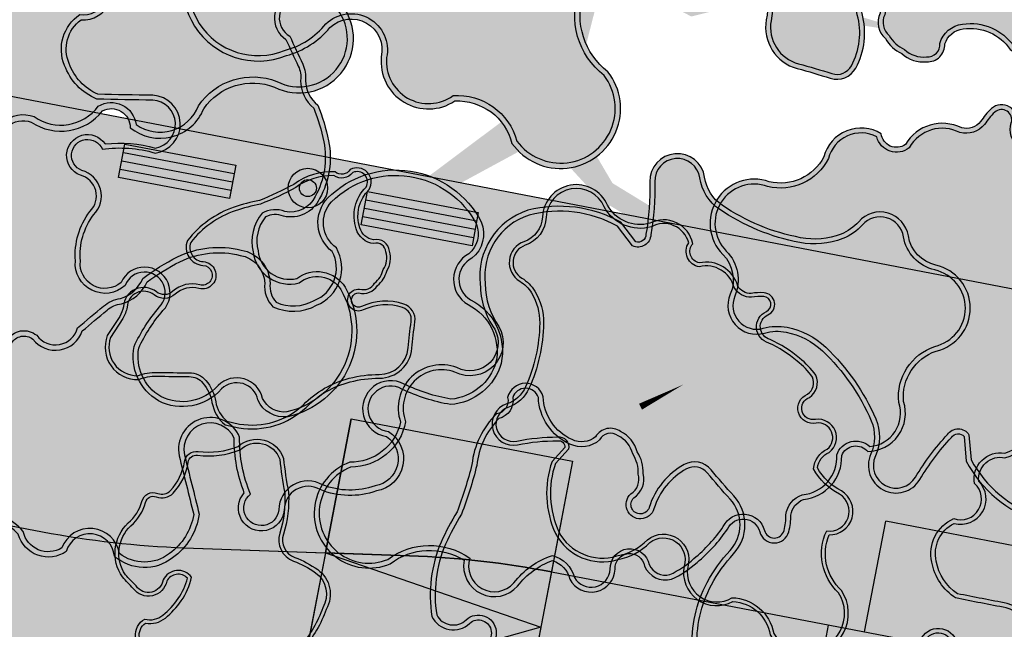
# Model space of a CAD drawing. Header units: metres. Extents: x 0 to 60282398, y -11592309 to 5708004.
# Tile 95 of 136: x 32353421 to 32353438, y 5707887 to 5707897. Entities that reach past the tile are written whole.
import ezdxf

# ---------------------------------------------------------------- set-up
doc = ezdxf.new("R2010")
doc.units = ezdxf.units.M
doc.header["$LTSCALE"] = 0.75
doc.linetypes.add('10414946$0$GESTRICHELTX2', pattern=[1.5, 1, -0.5])
doc.layers.get('0').update_dxf_attribs({"linetype": 'CONTINUOUS'})
for name, color, linetype, transparency in [('10414944$0$PF-Krone', 33, 'CONTINUOUS', 0.7), ('10414944$0$PF-Krone_SOL', 70, 'CONTINUOUS', 0.7), ('10414944$0$ST-Baum', 7, 'CONTINUOUS', 0.7)]:
    doc.layers.add(name, color=color, linetype=linetype, transparency=transparency)
doc.layers.add('10414944$0$PF-Stamm', color=7, linetype='CONTINUOUS', true_color=0x5f5144, transparency=0.7)
doc.layers.add('10414946$0$_Hilfslayer', color=6, linetype='CONTINUOUS', plot=False)
for name, color, linetype in [('10414946$0$BW-SCHNITTLIN', 7, 'CONTINUOUS'), ('10414946$0$SCHNITTLINIE', 3, '10414946$0$GESTRICHELTX2'), ('10414946$0$ST-LIN Rampe', 7, 'CONTINUOUS'), ('10414946$0$ST-LIN-Fahrbahn', 2, 'CONTINUOUS'), ('10414946$0$ST-LIN-Gehweg', 2, 'CONTINUOUS')]:
    doc.layers.add(name, color=color, linetype=linetype)
for name, color, linetype, true_color in [('10414946$0$DET-Bänke', 7, 'CONTINUOUS', 0xa6a6a6), ('10414946$0$ST-Bank', 7, 'CONTINUOUS', 0x7f5f3f), ('10414947$0$ST-Fahrbahn-Sol', 7, 'CONTINUOUS', 0xcccccc)]:
    doc.layers.add(name, color=color, linetype=linetype, true_color=true_color)
for name, color, linetype, lineweight, true_color in [('10414946$0$ST_M_Markierung', 7, 'CONTINUOUS', 18, 0xffffff), ('10414947$0$ST-Gehweg-Sol', 7, 'CONTINUOUS', 0, 0xffd7a8), ('10414947$0$ST-Grünfläche-Sol', 7, 'CONTINUOUS', 0, 0xc3e788), ('10414947$0$ST-Radweg-Sol', 7, 'CONTINUOUS', 0, 0xefb3bb)]:
    doc.layers.add(name, color=color, linetype=linetype, lineweight=lineweight, true_color=true_color)

# ---------------------------------------------------------------- blocks, each defined once
blk = doc.blocks.new('10414947')
at = {"layer": '10414947$0$ST-Fahrbahn-Sol'}
h = blk.add_hatch(color=256, dxfattribs=at)
h.dxf.hatch_style = 1
edge = h.paths.add_edge_path()
edge.add_arc((32353330.504, 5707894.773), 3.004, 81.1859, 154.5231)
edge.add_line((32353327.792, 5707896.065), (32353330.014, 5707910.507))
edge.add_arc((32353333.973, 5707909.898), 4.005, 171.2537, 259.1134)
edge.add_line((32353333.216, 5707905.965), (32353335.51, 5707905.525))
edge.add_arc((32353274.674, 5707595.429), 316.007, 75.76971, 78.90029, ccw=False)
edge.add_arc((32353408.482, 5708134.747), 239.672, 256.45637, 259.14966)
edge.add_line((32353363.365, 5707899.36), (32353421.131, 5707888.288))
edge.add_arc((32353424.238, 5707904.501), 16.508, 259.1497, 267.9458)
edge.add_line((32353423.646, 5707888.003), (32353426.151, 5707887.914))
edge.add_line((32353426.151, 5707887.914), (32353425.669, 5707885.384))
edge.add_line((32353425.669, 5707885.384), (32353428.874, 5707883.33))
edge.add_arc((32353429.547, 5707884.384), 1.25, 237.4144, 259.159)
edge.add_line((32353429.312, 5707883.156), (32353428.653, 5707879.719))
edge.add_arc((32353428.418, 5707878.491), 1.25, 79.1499, 100.8982)
edge.add_line((32353428.182, 5707879.718), (32353424.442, 5707878.998))
edge.add_line((32353424.442, 5707878.998), (32353423.957, 5707876.467))
edge.add_line((32353423.957, 5707876.467), (32353421.597, 5707877.31))
edge.add_arc((32353416.047, 5707861.763), 16.508, 70.3535, 79.1497)
edge.add_line((32353419.154, 5707877.976), (32353419.06, 5707877.485))
edge.add_line((32353419.06, 5707877.485), (32353389.596, 5707883.132))
edge.add_line((32353389.596, 5707883.132), (32353389.688, 5707883.612))
edge.add_line((32353389.688, 5707883.612), (32353363.163, 5707888.707))
edge.add_line((32353363.163, 5707888.707), (32353363.071, 5707888.226))
edge.add_line((32353363.071, 5707888.226), (32353360.426, 5707888.741))
edge.add_arc((32353369.792, 5707939.909), 52.018, 250.941, 259.6268, ccw=False)
edge.add_line((32353352.806, 5707890.742), (32353345.786, 5707893.15))
edge.add_line((32353345.786, 5707893.15), (32353345.948, 5707893.623))
edge.add_line((32353345.948, 5707893.623), (32353340.671, 5707895.433))
edge.add_arc((32353326.316, 5707853.584), 44.243, 71.0663, 79.1496)
edge.add_line((32353334.644, 5707897.036), (32353330.964, 5707897.742))
at = {"layer": '10414947$0$ST-Gehweg-Sol'}
h = blk.add_hatch(color=256, dxfattribs=at)
h.dxf.hatch_style = 1
edge = h.paths.add_edge_path()
edge.add_arc((32353333.973, 5707909.898), 4.005, 167.5224, 259.0333, ccw=False)
edge.add_line((32353330.062, 5707910.763), (32353330.09, 5707910.916))
edge.add_line((32353330.09, 5707910.916), (32353331.701, 5707910.649))
edge.add_line((32353331.701, 5707910.649), (32353335.025, 5707908.904))
edge.add_line((32353335.025, 5707908.904), (32353407.152, 5707895.034))
edge.add_line((32353407.152, 5707895.034), (32353413.706, 5707897.337))
edge.add_line((32353413.706, 5707897.337), (32353497.176, 5707881.286))
edge.add_line((32353497.176, 5707881.286), (32353499.704, 5707880.189))
edge.add_line((32353499.704, 5707880.189), (32353502.939, 5707877.836))
edge.add_line((32353502.939, 5707877.836), (32353505.467, 5707876.739))
edge.add_line((32353505.467, 5707876.739), (32353517.005, 5707874.52))
edge.add_line((32353517.005, 5707874.52), (32353517.764, 5707870.592))
edge.add_line((32353517.764, 5707870.592), (32353512.266, 5707871.646))
edge.add_line((32353512.266, 5707871.646), (32353512.673, 5707873.772))
edge.add_line((32353512.673, 5707873.772), (32353508.26, 5707874.653))
edge.add_line((32353508.26, 5707874.653), (32353507.846, 5707872.493))
edge.add_line((32353507.846, 5707872.493), (32353503.303, 5707873.364))
edge.add_arc((32353488.087, 5707793.98), 80.829, 79.14978, 81.99465)
edge.add_line((32353499.344, 5707874.021), (32353499.768, 5707876.234))
edge.add_line((32353499.768, 5707876.234), (32353495.839, 5707876.987))
edge.add_line((32353495.839, 5707876.987), (32353495.372, 5707874.546))
edge.add_line((32353495.372, 5707874.546), (32353488.268, 5707875.49))
edge.add_line((32353488.268, 5707875.49), (32353488.815, 5707878.345))
edge.add_line((32353488.815, 5707878.345), (32353475.567, 5707880.884))
edge.add_line((32353475.567, 5707880.884), (32353475.007, 5707877.961))
edge.add_line((32353475.007, 5707877.961), (32353470.594, 5707878.807))
edge.add_line((32353470.594, 5707878.807), (32353471.155, 5707881.73))
edge.add_line((32353471.155, 5707881.73), (32353468.208, 5707882.294))
edge.add_line((32353468.208, 5707882.294), (32353467.648, 5707879.372))
edge.add_line((32353467.648, 5707879.372), (32353462.609, 5707880.338))
edge.add_line((32353462.609, 5707880.338), (32353463.169, 5707883.26))
edge.add_line((32353463.169, 5707883.26), (32353460.223, 5707883.825))
edge.add_line((32353460.223, 5707883.825), (32353459.666, 5707880.92))
edge.add_arc((32353463.525, 5707896.969), 16.507, 250.3522, 256.4825, ccw=False)
edge.add_line((32353457.974, 5707881.424), (32353455.614, 5707882.266))
edge.add_line((32353455.614, 5707882.266), (32353456.07, 5707884.646))
edge.add_line((32353456.07, 5707884.646), (32353452.142, 5707885.399))
edge.add_line((32353452.142, 5707885.399), (32353451.764, 5707883.434))
edge.add_line((32353451.764, 5707883.434), (32353446.208, 5707884.5))
edge.add_line((32353446.208, 5707884.5), (32353446.584, 5707886.464))
edge.add_line((32353446.584, 5707886.464), (32353443.638, 5707887.028))
edge.add_line((32353443.638, 5707887.028), (32353443.261, 5707885.064))
edge.add_line((32353443.261, 5707885.064), (32353438.663, 5707885.946))
edge.add_line((32353438.663, 5707885.946), (32353439.04, 5707887.91))
edge.add_line((32353439.04, 5707887.91), (32353436.093, 5707888.475))
edge.add_line((32353436.093, 5707888.475), (32353435.717, 5707886.51))
edge.add_line((32353435.717, 5707886.51), (32353430.159, 5707887.573))
edge.add_line((32353430.159, 5707887.573), (32353430.535, 5707889.54))
edge.add_line((32353430.535, 5707889.54), (32353426.607, 5707890.293))
edge.add_line((32353426.607, 5707890.293), (32353426.151, 5707887.914))
edge.add_line((32353426.151, 5707887.914), (32353423.646, 5707888.003))
edge.add_arc((32353424.238, 5707904.501), 16.508, 259.1497, 267.9458, ccw=False)
edge.add_line((32353421.131, 5707888.288), (32353363.365, 5707899.36))
edge.add_arc((32353408.482, 5708134.747), 239.672, 256.45637, 259.14966, ccw=False)
edge.add_arc((32353274.674, 5707595.429), 316.007, 75.76971, 78.90029)
edge.add_line((32353335.51, 5707905.525), (32353333.211, 5707905.966))
at = {"layer": '10414947$0$ST-Grünfläche-Sol'}
h = blk.add_hatch(color=256, dxfattribs=at)
h.dxf.hatch_style = 1
h.paths.add_polyline_path([(32353430.535, 5707889.54), (32353426.607, 5707890.293), (32353426.151, 5707887.914), (32353427.644, 5707887.86, -0.038399), (32353430.16, 5707887.575)])
h = blk.add_hatch(color=256, dxfattribs=at)
h.dxf.hatch_style = 1
h.paths.add_polyline_path([(32353439.04, 5707887.91), (32353436.093, 5707888.475), (32353435.717, 5707886.51), (32353438.663, 5707885.946)])
at = {"layer": '10414947$0$ST-Radweg-Sol'}
h = blk.add_hatch(color=256, dxfattribs=at)
h.dxf.hatch_style = 1
edge = h.paths.add_edge_path()
edge.add_line((32353426.151, 5707887.914), (32353425.663, 5707885.383))
edge.add_line((32353425.663, 5707885.383), (32353429.464, 5707885.631))
edge.add_arc((32353429.547, 5707884.384), 1.25, 79.1381, 93.7954, ccw=False)
edge.add_line((32353429.783, 5707885.611), (32353451.389, 5707881.47))
edge.add_arc((32353451.153, 5707880.242), 1.25, 64.5501, 79.141, ccw=False)
edge.add_line((32353451.691, 5707881.371), (32353455.13, 5707879.735))
edge.add_line((32353455.13, 5707879.735), (32353455.614, 5707882.266))
edge.add_line((32353455.614, 5707882.266), (32353454.207, 5707882.769))
edge.add_arc((32353448.662, 5707867.237), 16.492, 70.3516, 79.1535)
edge.add_line((32353451.765, 5707883.434), (32353430.16, 5707887.575))
edge.add_arc((32353427.052, 5707871.362), 16.508, 79.1497, 87.0672)
edge.add_line((32353427.897, 5707887.849), (32353426.151, 5707887.914))
at = {"layer": '10414947$0$ST-Fahrbahn-Sol', "flags": 128}
blk.add_lwpolyline([(32353363.365, 5707899.36), (32353421.131, 5707888.288, 0.038399), (32353423.646, 5707888.003), (32353426.151, 5707887.914), (32353425.669, 5707885.384), (32353428.874, 5707883.33, 0.095164), (32353429.312, 5707883.156), (32353428.653, 5707879.719, 0.095181), (32353428.182, 5707879.718), (32353424.442, 5707878.998), (32353423.957, 5707876.467), (32353421.597, 5707877.31, 0.038399), (32353419.154, 5707877.976), (32353419.06, 5707877.485), (32353389.596, 5707883.132), (32353389.688, 5707883.612), (32353363.163, 5707888.707)], format="xyb", dxfattribs=at)
at = {"layer": '10414947$0$ST-Gehweg-Sol', "flags": 128}
blk.add_lwpolyline([(32353439.04, 5707887.91), (32353436.093, 5707888.475), (32353435.717, 5707886.51), (32353430.159, 5707887.573), (32353430.535, 5707889.54), (32353426.607, 5707890.293), (32353426.151, 5707887.914), (32353423.646, 5707888.003, -0.038399), (32353421.131, 5707888.288), (32353363.365, 5707899.36, -0.011752), (32353352.354, 5707901.74, 0.013661), (32353335.51, 5707905.525), (32353333.211, 5707905.966, -0.421959), (32353330.062, 5707910.763), (32353330.09, 5707910.916), (32353331.701, 5707910.649), (32353335.025, 5707908.904), (32353407.152, 5707895.034), (32353413.706, 5707897.337), (32353497.176, 5707881.286)], format="xyb", dxfattribs=at)
at = {"layer": '10414947$0$ST-Radweg-Sol', "flags": 128}
blk.add_lwpolyline([(32353426.151, 5707887.914), (32353425.663, 5707885.383), (32353429.464, 5707885.631, -0.064042), (32353429.783, 5707885.611), (32353451.389, 5707881.47, -0.063751), (32353451.691, 5707881.371), (32353455.13, 5707879.735), (32353455.614, 5707882.266), (32353454.207, 5707882.769, 0.038425), (32353451.765, 5707883.434), (32353430.16, 5707887.575, 0.03456), (32353427.897, 5707887.849)], format="xyb", close=True, dxfattribs=at)
blk = doc.blocks.new('10414946$0$schnittl1')
at = {"layer": '10414946$0$SCHNITTLINIE', "linetype": 'Continuous'}
for p, q in [((-30.5, 7.5), (-35, 1.5)), ((-26, 1.5), (-30.5, 7.5)), ((-35, 1.5), (-26, 1.5)), ((-35, 0), (-20, 0)), ((-15, 0), (0, 0))]:
    blk.add_line(p, q, dxfattribs=at)
at = {"layer": '10414946$0$SCHNITTLINIE', "linetype": 'Continuous', "const_width": 0.01, "flags": 128}
blk.add_lwpolyline([(-17.505, 0, 1), (-17.495, 0, 1)], format="xyb", close=True, dxfattribs=at)
blk = doc.blocks.new('10414946$0$Radfahrstreifen (Kraftfahrzeuge)_Rad_(3.00_-3.00_0.25)_INFRASIGN_639099721111332882')
at = {"layer": '10414946$0$ST_M_Markierung', "color": 7, "true_color": 0xffffff, "const_width": 0.25}
blk.add_lwpolyline([(0.024, 0.123), (11.039, -1.989)], dxfattribs=at)
blk = doc.blocks.new('10414946$0$Bank')
at = {"true_color": 0x654020}
h = blk.add_hatch(color=49, dxfattribs=at)
h.dxf.hatch_style = 1
h.paths.add_polyline_path([(-1.42, -0.444), (-1.575, 0.136), (0.357, 0.654), (0.512, 0.078)])
at = {"layer": '10414946$0$ST-Bank', "color": 1, "flags": 128}
blk.add_lwpolyline([(-1.42, -0.444), (-1.575, 0.136), (0.357, 0.654), (0.512, 0.078)], close=True, dxfattribs=at)
for points in [[(-1.536, -0.01), (0.396, 0.51)], [(-1.497, -0.154), (0.434, 0.366)], [(-1.458, -0.298), (0.473, 0.222)]]:
    blk.add_lwpolyline(points, dxfattribs=at)
blk = doc.blocks.new('10414946$0$Mülleimer')
for radius in [0.35, 0.15]:
    blk.add_circle((0, 0), radius)
blk = doc.blocks.new('10414946')
at = {"layer": '10414946$0$_Hilfslayer'}
for p, q in [((32353426.607, 5707890.293), (32353423.218, 5707872.615)), ((32353430.535, 5707889.54), (32353427.147, 5707871.862)), ((32353435.069, 5707886.632), (32353432.866, 5707875.135))]:
    blk.add_line(p, q, dxfattribs=at)
at = {"layer": '10414946$0$ST-LIN Rampe', "flags": 128}
for points in [[(32353426.151, 5707887.914), (32353429.971, 5707886.593), (32353425.665, 5707885.383)], [(32353426.151, 5707887.914), (32353425.669, 5707885.382)], [(32353430.159, 5707887.576), (32353429.783, 5707885.611)]]:
    blk.add_lwpolyline(points, dxfattribs=at)
at = {"layer": '10414946$0$ST-LIN-Fahrbahn', "flags": 128}
blk.add_lwpolyline([(32353333.211, 5707905.966), (32353335.51, 5707905.525), (32353335.51, 5707905.525, -0.011752), (32353346.521, 5707903.145), (32353346.521, 5707903.145), (32353352.354, 5707901.74), (32353352.354, 5707901.74, 0.011752), (32353363.365, 5707899.36), (32353363.365, 5707899.36), (32353421.131, 5707888.288), (32353421.131, 5707888.288, 0.038399), (32353423.646, 5707888.003), (32353423.646, 5707888.003), (32353427.644, 5707887.86), (32353427.644, 5707887.86, -0.038399), (32353430.16, 5707887.575), (32353430.16, 5707887.575), (32353451.765, 5707883.434)], format="xyb", dxfattribs=at)
for points in [[(32353435.717, 5707886.51), (32353436.093, 5707888.475)], [(32353439.04, 5707887.91), (32353436.093, 5707888.475)]]:
    blk.add_lwpolyline(points, dxfattribs=at)
at = {"layer": '10414946$0$ST-LIN-Gehweg', "flags": 128}
blk.add_lwpolyline([(32353335.025, 5707908.904), (32353357.22, 5707904.636), (32353357.22, 5707904.636), (32353370.488, 5707902.084), (32353370.488, 5707902.084), (32353407.152, 5707895.034), (32353407.152, 5707895.034), (32353410.429, 5707896.185), (32353410.429, 5707896.185), (32353413.706, 5707897.337), (32353413.706, 5707897.337), (32353481.434, 5707884.313), (32353481.434, 5707884.313), (32353497.176, 5707881.286), (32353497.176, 5707881.286, -0.110177), (32353499.704, 5707880.189), (32353499.704, 5707880.189), (32353502.939, 5707877.836), (32353502.939, 5707877.836, 0.110177), (32353505.467, 5707876.739), (32353505.467, 5707876.739), (32353513.198, 5707875.252), (32353513.198, 5707875.252), (32353517.005, 5707874.52)], format="xyb", dxfattribs=at)
blk.add_lwpolyline([(32353426.607, 5707890.293), (32353430.535, 5707889.54), (32353430.16, 5707887.575, 0.038399), (32353427.644, 5707887.86), (32353426.151, 5707887.914)], format="xyb", close=True, dxfattribs=at)
at = {"color": 1, "rotation": 119.6662303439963}
blk.add_blockref('10414946$0$Mülleimer', (32353425.84, 5707894.385), dxfattribs=at)
at = {"layer": '10414946$0$BW-SCHNITTLIN', "xscale": 0.2499999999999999, "yscale": 0.2499999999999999, "zscale": 0.5, "rotation": 259.1148942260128}
blk.add_blockref('10414946$0$schnittl1', (32353418.649, 5707896.387), dxfattribs=at)
at = {"layer": '10414946$0$DET-Bänke', "rotation": 334.2176929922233}
for p in [(32353423.953, 5707894.355), (32353428.257, 5707893.515)]:
    blk.add_blockref('10414946$0$Bank', p, dxfattribs=at)
at = {"layer": '10414946$0$ST_M_Markierung'}
blk.add_blockref('10414946$0$Radfahrstreifen (Kraftfahrzeuge)_Rad_(3.00_-3.00_0.25)_INFRASIGN_639099721111332882', (32353414.653, 5707887.493), dxfattribs=at)
blk = doc.blocks.new('10414944$0$PF-BAUM_12')
at = {"layer": '10414944$0$PF-Krone_SOL', "transparency": 33554457}
h = blk.add_hatch(color=256, dxfattribs=at)
h.dxf.hatch_style = 1
h.set_gradient(color1=(88, 186, 72), color2=(175, 217, 170), tint=1, name='INVSPHERICAL')
edge = h.paths.add_edge_path()
edge.add_arc((-1.2758, 1.3994), 0.541, 250.247, 303.4279)
edge.add_arc((-0.5984, 0.4188), 0.6511, 94.3691, 125.6409, ccw=False)
edge.add_arc((-0.5871, 0.2707), 0.7996, 79.906, 94.3691, ccw=False)
edge.add_arc((-0.4074, 1.2805), 0.2261, 259.906, 345.0368)
edge.add_arc((3.3556, 0.2748), 3.669, 162.1844, 165.0368, ccw=False)
edge.add_arc((-0.2456, 1.4321), 0.1137, 342.1844, 421.4181)
edge.add_arc((-0.3772, 1.1907), 0.3886, 61.4181, 105.4179)
edge.add_arc((-0.4936, 1.6129), 0.0494, 76.8677, 285.4179, ccw=False)
edge.add_arc((-0.4342, 1.767), 0.1165, 245.5523, 317.8819)
edge.add_arc((-0.4413, 1.8543), 0.1901, 299.5067, 335.7073)
edge.add_arc((-0.3904, 1.8889), 0.1664, 317.3096, 366.5168)
edge.add_arc((-0.3153, 1.9138), 0.0904, 356.15, 452.3298)
edge.add_arc((-0.2837, 2.1143), 0.1157, 186.3955, 252.2185, ccw=False)
edge.add_arc((-0.1459, 2.1399), 0.2556, 124.2968, 188.6524, ccw=False)
edge.add_arc((-0.3624, 2.4158), 0.0972, 318.2129, 468.9396)
edge.add_arc((-0.4455, 2.5549), 0.0698, 219.6885, 317.568, ccw=False)
edge.add_arc((-0.5987, 2.0825), 0.4392, 76.9102, 116.5449)
edge.add_arc((-1.4951, 4.5572), 2.1964, 281.7611, 288.5889, ccw=False)
edge.add_arc((-1.0114, 0.8578), 1.5496, 91.3323, 98.0021)
edge.add_arc((-1.1102, 1.691), 0.7109, 99.4638, 131.7622)
edge.add_arc((-1.4773, 2.1554), 0.1252, 148.2467, 256.0758)
edge.add_arc((-1.5238, 1.968), 0.068, -114.9556, 76.0758, ccw=False)
edge.add_arc((-1.6369, 1.7248), 0.2002, 65.0444, 122.1083)
edge.add_arc((-1.7899, 1.9686), 0.0876, 221.6314, 302.1083, ccw=False)
edge.add_arc((-1.9603, 1.8172), 0.1403, 41.6314, 166.8648)
edge.add_arc((-2.3449, 1.9519), 0.2684, 321.9495, 337.4752, ccw=False)
edge.add_line((-2.1335, 1.7864), (-2.2407, 1.6721))
edge.add_arc((-2.0502, 1.5575), 0.2224, 148.9568, 261.833)
edge.add_arc((-2.0149, 1.0239), 0.3205, 78.7718, 102.0334, ccw=False)
edge.add_arc((0.8412, 15.4111), 14.3475, 258.77175, 259.65948)
edge.add_arc((-1.7568, 1.1728), 0.1259, 30.356, 79.6595, ccw=False)
edge.add_arc((-1.8871, 1.0965), 0.2769, -0.4934, 30.356, ccw=False)
edge.add_arc((-1.3602, 1.092), 0.25, 179.5066, 221.3188)
edge.add_line((-1.548, 0.9269), (-1.4587, 0.8902))
edge = h.paths.add_edge_path()
edge.add_arc((-2.0595, -1.0849), 0.2169, 117.743, 251.4279, ccw=False)
edge.add_arc((-2.2535, -0.7961), 0.1343, 313.8671, 413.8729)
edge.add_arc((-1.1381, 0.5382), 1.6051, 221.524, 229.789, ccw=False)
edge.add_arc((-2.2843, -0.4137), 0.1251, 108.798, 243.7029, ccw=False)
edge.add_arc((-2.2657, -0.171), 0.1376, 244.6115, 299.8242)
edge.add_arc((-2.4922, 0.2242), 0.593, 299.8242, 314.8752)
edge.add_arc((-2.3634, 0.0948), 0.4104, 314.8752, 336.5607)
edge.add_arc((-2.0604, -0.1191), 0.0893, 34.547, 142.2333)
edge.add_arc((-2.2509, -0.0174), 0.1288, 205.94, 338.605, ccw=False)
edge.add_arc((-1.1082, 0.8264), 1.5473, 211.5442, 215.5748, ccw=False)
edge.add_arc((-2.1647, 0.1359), 0.2879, 123.2934, 204.4063, ccw=False)
edge.add_arc((-2.4675, 0.6266), 0.289, 300.0552, 335.4001)
edge.add_arc((-2.1302, 0.4722), 0.0819, 58.4002, 155.4001, ccw=False)
edge.add_arc((-2.0455, 0.6099), 0.0798, 238.4002, 306.4204)
edge.add_arc((-2.2163, 0.8415), 0.3675, 306.4204, 341.4929)
edge.add_arc((-1.7884, 0.6982), 0.0838, 72.4288, 161.4929, ccw=False)
edge.add_arc((-1.597, 1.3024), 0.5499, 252.4288, 281.6379)
edge.add_arc((-1.3833, 0.6006), 0.1928, 8.2479, 122.231, ccw=False)
edge.add_arc((1.4313, 0.4424), 2.6303, 175.9465, 181.0704)
edge.add_arc((-2.004, 0.487), 0.8109, 332.6061, 353.3579, ccw=False)
edge.add_arc((-1.1696, 0.0546), 0.1289, 152.6061, 239.8128)
edge.add_arc((-1.5709, -0.6354), 0.6693, 44.4632, 59.8128, ccw=False)
edge.add_arc((-1.2417, -0.3122), 0.208, -40.1663, 44.4632, ccw=False)
edge.add_arc((-1.7965, -0.0425), 0.8201, 308.5293, 330.4961, ccw=False)
edge.add_arc((-1.2134, -0.8063), 0.142, 120.5815, 237.174)
edge.add_arc((-1.3033, -1.1297), 0.2045, -64.491, 86.396, ccw=False)
edge.add_arc((-1.343, -1.1115), 0.2397, 240.4754, 302.2336, ccw=False)
edge.add_arc((-1.2125, -0.7918), 0.5839, 226.3665, 244.7952, ccw=False)
edge.add_arc((-0.7205, -0.1508), 1.3901, 222.9429, 229.9249, ccw=False)
edge.add_arc((-1.7937, -1.1495), 0.076, 42.9191, 173.4992)
edge.add_arc((-2.058, -1.1133), 0.1908, 248.2896, 351.6714, ccw=False)
edge = h.paths.add_edge_path()
edge.add_arc((1.2059, -0.0381), 0.6649, 150.7734, 194.5558)
edge.add_arc((0.911, -0.0942), 0.3659, 197.6599, 276.7526)
edge.add_arc((0.9525, -0.0442), 0.4134, 270.2152, 305.5241)
edge.add_arc((1.2637, -0.512), 0.1494, -27.7225, 118.3909, ccw=False)
edge.add_arc((1.6106, -0.6627), 0.2295, 159.2735, 288.7974)
edge.add_arc((1.6267, -1.1446), 0.2709, -1.083, 77.6692, ccw=False)
edge.add_arc((2.1687, -1.0477), 0.2897, 200.6132, 382.9337)
edge.add_arc((2.7072, -0.7257), 0.3429, 147.8227, 217.591, ccw=False)
edge.add_arc((2.4468, -0.3829), 0.1629, 259.448, 409.1515)
edge.add_arc((2.7989, 0.0617), 0.4045, 199.7173, 232.6211, ccw=False)
edge.add_arc((2.5485, -0.1163), 0.1368, 103.2593, 162.2981, ccw=False)
edge.add_arc((2.4584, 0.1299), 0.1274, 297.4752, 447.5021)
edge.add_arc((2.4597, 0.3353), 0.0783, 98.8157, 273.1184, ccw=False)
edge.add_arc((2.4, 0.5247), 0.1217, 293.027, 374.9291)
edge.add_arc((2.0245, 0.3266), 0.5439, 24.9483, 42.1183)
edge.add_arc((1.7775, 0.1571), 0.8417, 39.3994, 55.75)
edge.add_arc((2.2887, 0.9354), 0.0906, 104.7131, 245.5829, ccw=False)
edge.add_arc((2.2455, 1.1001), 0.0797, 284.7131, 435.2869)
edge.add_arc((2.1786, 0.8455), 0.3429, 75.2869, 90.1544)
edge.add_arc((2.192, 1.2908), 0.1034, 200.5438, 262.034, ccw=False)
edge.add_arc((1.8708, 1.2323), 0.2255, 5.6552, 92.2855)
edge.add_arc((1.8923, 1.533), 0.0813, 129.4673, 248.0142, ccw=False)
edge.add_arc((1.6377, 1.5925), 0.2029, 0.9413, 108.0271)
edge.add_arc((1.5516, 2.0411), 0.2568, 198.8038, 275.2311, ccw=False)
edge.add_arc((1.081, 1.9053), 0.2335, 13.1092, 167.2288)
edge.add_arc((0.6671, 1.9992), 0.1909, 279.3003, 347.2288, ccw=False)
edge.add_arc((0.7224, 1.6615), 0.1513, 99.3003, 228.8092)
edge.add_arc((0.4652, 1.3676), 0.2392, 21.1744, 48.8092, ccw=False)
edge.add_arc((0.3242, 1.313), 0.3904, -10.7857, 21.1744, ccw=False)
edge.add_arc((-0.3793, 1.447), 1.1066, 325.7449, 349.2143, ccw=False)
edge.add_arc((0.3558, 0.9464), 0.2172, 278.2663, 325.7449, ccw=False)
edge.add_arc((0.408, 0.5869), 0.146, 98.2663, 271.6731)
edge.add_arc((0.4514, -0.8972), 1.3387, 79.7675, 91.6731, ccw=False)
edge.add_arc((0.6892, 0.3779), 0.0423, -16.4325, 90.0101, ccw=False)
edge.add_line((0.7298, 0.3659), (0.6257, 0.2866))
edge = h.paths.add_edge_path()
edge.add_arc((-1.5552, -2.2569), 0.1724, 12.6189, 77.7455)
edge.add_arc((-1.4977, -1.992), 0.0986, 164.1816, 257.7455, ccw=False)
edge.add_arc((-1.7215, -1.8391), 0.1803, 315.6358, 396.2247)
edge.add_arc((-1.4722, -1.6964), 0.1099, 56.0167, 199.1656, ccw=False)
edge.add_arc((-1.3562, -1.5375), 0.087, 231.1844, 306.609)
edge.add_arc((-1.4968, -1.2476), 0.4081, 298.1575, 320.4218)
edge.add_arc((-1.118, -1.5607), 0.0835, 20.6534, 140.4218, ccw=False)
edge.add_arc((-0.9321, -1.4907), 0.1152, 200.6534, 324.1572)
edge.add_arc((-0.5981, -1.7319), 0.2968, 125.8433, 144.1572, ccw=False)
edge.add_arc((-1.1307, -0.9947), 0.6126, 305.8433, 313.7683)
edge.add_arc((-0.6402, -1.5068), 0.0965, 35.283, 133.7683, ccw=False)
edge.add_arc((-0.4573, -1.4114), 0.1114, 200.8653, 329.8017)
edge.add_arc((5.9643, -14.9126), 14.8587, 114.56415, 115.19461, ccw=False)
edge.add_arc((-0.1458, -1.5341), 0.1511, 81.9994, 116.2838, ccw=False)
edge.add_arc((-0.1295, -1.2153), 0.1692, 271.6238, 322.4573)
edge.add_arc((0.4219, -2.3582), 1.1204, 101.7391, 111.8636, ccw=False)
edge.add_arc((0.2817, -1.7045), 0.4518, 61.0493, 101.1946, ccw=False)
edge.add_arc((0.4293, -1.462), 0.1686, -13.3297, 65.0541, ccw=False)
edge.add_arc((0.701, -1.5438), 0.116, 158.2537, 207.0243)
edge.add_arc((0.7267, -1.4357), 0.2061, 231.2626, 284.3776)
edge.add_arc((0.7594, -1.468), 0.1684, 276.3107, 373.1888)
edge.add_arc((1.0623, -1.3226), 0.1754, 121.9096, 217.5827, ccw=False)
edge.add_arc((1.2009, -1.5786), 0.4663, 12.4963, 119.7416, ccw=False)
edge.add_arc((1.5062, -1.4974), 0.1512, -66.2252, 7.4787, ccw=False)
edge.add_arc((1.5907, -1.7479), 0.1146, 101.8196, 224.4343)
edge.add_arc((1.3238, -2.0366), 0.2788, -26.9882, 48.417, ccw=False)
edge.add_arc((1.3365, -2.0229), 0.2743, 258.9909, 329.2486, ccw=False)
edge.add_arc((1.6618, -1.4757), 0.8996, 229.3858, 245.1764, ccw=False)
edge.add_arc((0.9994, -2.237), 0.1097, 45.6037, 249.2448)
edge.add_arc((0.8451, -2.4465), 0.1573, -95.435, 42.7788, ccw=False)
edge.add_arc((0.8007, -2.2203), 0.3839, 232.8, 274.4074, ccw=False)
edge.add_arc((0.4866, -2.6064), 0.1147, 44.402, 165.1103)
edge.add_arc((0.2716, -2.5387), 0.1109, 123.3852, 339.8557, ccw=False)
edge.add_arc((0.9022, -2.3675), 0.6961, 164.2604, 186.4803, ccw=False)
edge.add_arc((0.1064, -2.2008), 0.1278, 9.9652, 176.7192)
edge.add_arc((-48.3159, -1.4499), 48.3004, 358.76613, 359.11787, ccw=False)
edge.add_arc((-0.3152, -2.3669), 0.3137, 290.4729, 336.8998, ccw=False)
edge.add_arc((-0.2908, -2.4562), 0.2217, 213.8839, 292.6434, ccw=False)
edge.add_arc((-0.5922, -2.5593), 0.1191, 350.144, 508.4434)
edge.add_arc((-0.7458, -2.3559), 0.1504, 180.1486, 290.2791, ccw=False)
edge.add_arc((-1.1241, -2.4703), 0.2548, 26.5922, 75.6656)
edge.add_arc((-1.166, -2.6346), 0.4243, 75.6656, 104.3344)
edge.add_arc((-1.3217, -2.0253), 0.2045, 251.4046, 284.3344, ccw=False)
at = {"layer": '10414944$0$PF-Krone'}
for points in [[(-1.4587, 0.8902, 0.236302), (-0.9778, 0.9479, -0.137302), (-0.648, 1.068, -0.063191), (-0.447, 1.0579, 0.389536), (-0.189, 1.2221, -0.012446), (-0.1374, 1.3973, 0.360188), (-0.1913, 1.5319, 0.194379), (-0.4805, 1.5653, -1.286295), (-0.4824, 1.6609, 0.326511), (-0.3477, 1.6889, 0.159282), (-0.2681, 1.7761, 0.218069), (-0.2251, 1.9078, 0.446169), (-0.319, 2.0042, -0.295374), (-0.3986, 2.1015, -0.288426), (-0.29, 2.3511, 0.772377), (-0.394, 2.5078, -0.455092), (-0.4992, 2.5103, 0.174684), (-0.7949, 2.4754, -0.029801), (-1.0474, 2.4069, 0.029111), (-1.2271, 2.3923, 0.141869), (-1.5837, 2.2213, 0.508586), (-1.5074, 2.034, -1.101217), (-1.5525, 1.9063, 0.254264), (-1.7433, 1.8944, -0.366329), (-1.8554, 1.9104, 0.608209), (-2.0969, 1.8491, -0.067848), (-2.1335, 1.7864, 0), (-2.2407, 1.6721, 0.536623), (-2.0818, 1.3373, -0.101848), (-1.9525, 1.3382, 0.003873), (-1.7342, 1.2967, -0.218508), (-1.6482, 1.2364, -0.135425), (-1.6102, 1.0941, 0.184492), (-1.548, 0.9269)], [(-1.4493, 0.9145, 0.235756), (-0.9926, 0.9693, -0.137109), (-0.65, 1.0939, -0.063191), (-0.4424, 1.0835, 0.389536), (-0.2141, 1.2288, -0.012446), (-0.1622, 1.4053, 0.360188), (-0.2037, 1.5091, 0.194379), (-0.4736, 1.5402, -1.313113), (-0.4736, 1.6855, 0.345734), (-0.3643, 1.7094, 0.172714), (-0.2901, 1.7907, 0.230529), (-0.2512, 1.9073, 0.475615), (-0.3219, 1.9779, -0.304436), (-0.4244, 2.098, -0.284585), (-0.3075, 2.3706, 0.726016), (-0.3802, 2.4848, -0.402009), (-0.5128, 2.4867, 0.170881), (-0.7849, 2.4513, -0.030277), (-1.0444, 2.381, 0.029443), (-1.2231, 2.3665, 0.140272), (-1.5634, 2.2045, 0.497246), (-1.5012, 2.0592, -1.101217), (-1.5634, 1.8827, 0.254264), (-1.7295, 1.8724, -0.366329), (-1.8748, 1.8931, 0.61415), (-2.072, 1.8412, -0.070819), (-2.1138, 1.7695, 0), (-2.2198, 1.6564, 0.525075), (-2.0824, 1.3638, -0.0983), (-1.9475, 1.3638, 0.003873), (-1.7295, 1.3222, -0.218508), (-1.6257, 1.2496, -0.135425), (-1.5842, 1.0939, 0.177651), (-1.5323, 0.9486)], [(0.6257, 0.2866, 0.193395), (0.5624, -0.2052, 0.359494), (0.9541, -0.4575, 0.155295), (1.1927, -0.3806, -0.740727), (1.396, -0.5815, 0.634154), (1.6845, -0.88, -0.357816), (1.8975, -1.1497, 1.020458), (2.4355, -0.9348, -0.314188), (2.417, -0.5431, 0.765274), (2.5534, -0.2597, -0.144564), (2.4182, -0.0747, -0.263459), (2.5171, 0.0169, 0.767513), (2.4639, 0.2571, -0.951478), (2.4477, 0.4126, 0.373398), (2.5177, 0.556, 0.075059), (2.428, 0.6914, 0.071464), (2.2513, 0.8529, -0.705879), (2.2657, 1.023, 0.771312), (2.2657, 1.1771, 0.064963), (2.1777, 1.1884, -0.27493), (2.0952, 1.2545, 0.397091), (1.8618, 1.4576, -0.568927), (1.8406, 1.5958, 0.504511), (1.575, 1.7854, -0.346415), (1.3085, 1.9583, 0.796288), (0.8532, 1.957, -0.305389), (0.698, 1.8108, 0.634062), (0.6227, 1.5476, -0.121167), (0.6883, 1.454, -0.140363), (0.7077, 1.2399, -0.102764), (0.5353, 0.8241, -0.21018), (0.387, 0.7314, 0.944057), (0.4123, 0.4409, -0.051995), (0.6892, 0.4202, -0.500995), (0.7298, 0.3659)], [(0.6458, 0.2692, 0.190937), (0.5874, -0.198, 0.360145), (0.9525, -0.4315, 0.157291), (1.1788, -0.3585, -0.740752), (1.4198, -0.5921, 0.643471), (1.6826, -0.853, -0.360113), (1.9236, -1.145, 1.005174), (2.4128, -0.9479, -0.325759), (2.4055, -0.5134, 0.812791), (2.5369, -0.2798, -0.149118), (2.3909, -0.0755, -0.272395), (2.5077, 0.0413, 0.751835), (2.4639, 0.2311, -0.928423), (2.4401, 0.4377, 0.358623), (2.4931, 0.5472, 0.074197), (2.4083, 0.6744, 0.071015), (2.2383, 0.8302, -0.698214), (2.2591, 1.0482, 0.771312), (2.2591, 1.152, 0.066315), (2.1761, 1.1624, -0.286763), (2.0696, 1.2488, 0.408934), (1.8579, 1.4313, -0.545784), (1.8141, 1.6065, 0.489703), (1.5804, 1.7598, -0.350827), (1.2834, 1.9512, 0.798701), (0.8786, 1.9512, -0.305389), (0.7022, 1.7851, 0.634062), (0.6399, 1.5672, -0.121167), (0.7125, 1.4634, -0.140363), (0.7333, 1.235, -0.102764), (0.5568, 0.8095, -0.21018), (0.3908, 0.7057, 0.944057), (0.4115, 0.4669, -0.051616), (0.6918, 0.4462, -0.532673), (0.7514, 0.3497)], [(-2.1286, -1.2905, -0.65991), (-2.1605, -0.8929, 0.466338), (-2.1744, -0.6876, -0.036078), (-2.3398, -0.5259, -0.667578), (-2.3247, -0.2952, 0.245683), (-2.1973, -0.2903, 0.065767), (-2.0738, -0.1961, 0.094904), (-1.9868, -0.0685, 0.507802), (-2.131, -0.0644, -0.653541), (-2.3667, -0.0738, -0.017589), (-2.4268, 0.0169, -0.369479), (-2.3227, 0.3765, 0.155455), (-2.2047, 0.5063, -0.450466), (-2.0873, 0.542, 0.305827), (-1.9981, 0.5457, 0.154239), (-1.8678, 0.7248, -0.409437), (-1.7631, 0.7781, 0.128143), (-1.4861, 0.7637, -0.54286), (-1.1924, 0.6283, 0.022361), (-1.1986, 0.3932, -0.090795), (-1.284, 0.1139, 0.400005), (-1.2344, -0.0569, -0.067076), (-1.0933, -0.1666, -0.387019), (-1.0828, -0.4464, -0.096143), (-1.2857, -0.6841, 0.557693), (-1.2904, -0.9256, -0.773495), (-1.2152, -1.3143, -0.276189), (-1.4612, -1.3201, -0.080584), (-1.6154, -1.2144, -0.030474), (-1.7381, -1.0978, 0.640635), (-1.8692, -1.1409, -0.484398)], [(-2.2272, -1.1718, -0.377035), (-2.1418, -0.911, 0.462758), (-2.1582, -0.6671, -0.036793), (-2.3239, -0.5046, -0.650672), (-2.3251, -0.3233, 0.226885), (-2.1843, -0.3129, 0.065767), (-2.0555, -0.2145, 0.102669), (-1.9578, -0.0664, 0.560734), (-2.154, -0.0518, -0.672352), (-2.3442, -0.0605, -0.017696), (-2.4038, 0.0291, -0.366993), (-2.309, 0.3543, 0.154831), (-2.181, 0.4955, -0.450466), (-2.1009, 0.5198, 0.305827), (-1.9827, 0.5248, 0.154239), (-1.8432, 0.7165, -0.409437), (-1.7709, 0.7533, 0.13033), (-1.476, 0.7393, -0.546373), (-1.2186, 0.6272, 0.02192), (-1.2246, 0.3945, -0.090238), (-1.3071, 0.1259, 0.400005), (-1.2475, -0.0793, -0.067076), (-1.1118, -0.1848, -0.390762), (-1.1042, -0.4314, -0.096389), (-1.3005, -0.6626, 0.568263), (-1.2983, -0.9513, -0.791061), (-1.2278, -1.2915, -0.279339), (-1.4492, -1.297, -0.081396), (-1.5981, -1.195, -0.030819), (-1.7198, -1.0793, 0.674462), (-1.888, -1.14, -0.76422)], [(-1.3869, -2.2192, 0.292073), (-1.5186, -2.0883, -0.432551), (-1.5925, -1.9652, 0.366883), (-1.576, -1.7325, -0.720884), (-1.4107, -1.6053, 0.341522), (-1.3043, -1.6073, 0.097453), (-1.1823, -1.5075, -0.576003), (-1.0399, -1.5313, 0.597917), (-0.8388, -1.5581, -0.08008), (-0.772, -1.4913, 0.034593), (-0.7069, -1.4371, -0.458286), (-0.5614, -1.451, 0.630565), (-0.361, -1.4674, -0.002751), (-0.2127, -1.3986, -0.15072), (-0.1247, -1.3845, 0.225513), (0.0047, -1.3184, -0.044205), (0.194, -1.2613, -0.176981), (0.5004, -1.3091, -0.356005), (0.5933, -1.5008, 0.216074), (0.5977, -1.5965, 0.235998), (0.7779, -1.6354, 0.449828), (0.9233, -1.4296, -0.443521), (0.9696, -1.1737, -0.505384), (1.6561, -1.4777, -0.333159), (1.5672, -1.6358, 0.592663), (1.5088, -1.8281, -0.341427), (1.5722, -2.1632, -0.316536), (1.2841, -2.2922, -0.069009), (1.0762, -2.1586, 1.23095), (0.9605, -2.3396, -0.688656), (0.8302, -2.6031, -0.183568), (0.5686, -2.5261, 0.581478), (0.3758, -2.5769, -1.382341), (0.2106, -2.4461, -0.097258), (0.2322, -2.1787, 0.890608), (-0.0212, -2.1935, -0.001535), (-0.0267, -2.4899, -0.205393), (-0.2055, -2.6607, -0.357852), (-0.4749, -2.5797, 0.826532), (-0.6937, -2.497, -0.521291), (-0.8962, -2.3563, 0.217457), (-1.061, -2.2235, 0.125748), (-1.2711, -2.2235, -0.14468)], [(-1.3656, -2.1984, 0.270797), (-1.5131, -2.0629, -0.432551), (-1.5675, -1.9722, 0.354737), (-1.5553, -1.7285, -0.649808), (-1.424, -1.6226, 0.359616), (-1.292, -1.6303, 0.097453), (-1.1623, -1.5241, -0.576003), (-1.0642, -1.5405, 0.597917), (-0.8177, -1.5733, -0.08008), (-0.7567, -1.5124, 0.034593), (-0.6889, -1.4559, -0.446057), (-0.5843, -1.4638, 0.599943), (-0.343, -1.4877, -0.002629), (-0.2015, -1.4221, -0.15559), (-0.1264, -1.4105, 0.218765), (0.0207, -1.3401, -0.04262), (0.1991, -1.2868, -0.177473), (0.4886, -1.3323, -0.354321), (0.5684, -1.4932, 0.222706), (0.5772, -1.6133, 0.240128), (0.7826, -1.661, 0.456345), (0.9471, -1.4178, -0.452999), (0.9829, -1.1961, -0.504186), (1.6305, -1.4822, -0.325283), (1.5589, -1.611, 0.587825), (1.491, -1.847, -0.341406), (1.5495, -2.1506, -0.312164), (1.2921, -2.2672, -0.067854), (1.0938, -2.1394, 1.19624), (0.9451, -2.3614, -0.679338), (0.8305, -2.577, -0.183947), (0.5857, -2.5065, 0.573485), (0.351, -2.5689, -1.514783), (0.2386, -2.4604, -0.105945), (0.2588, -2.1803, 0.910696), (-0.0472, -2.1926, -0.001511), (-0.0526, -2.4842, -0.20139), (-0.2151, -2.6365, -0.344816), (-0.4477, -2.573, 0.767089), (-0.7104, -2.4752, -0.515063), (-0.8701, -2.3505, 0.223578), (-1.0546, -2.1983, 0.125748), (-1.2775, -2.1983, -0.125245)]]:
    blk.add_lwpolyline(points, format="xyb", close=True, dxfattribs=at)
at = {"layer": '10414944$0$PF-Stamm'}
for points in [[(0.0456, -0.1011, 0.2167, 0.1084, 0), (-0.7801, 0.1666, 0.1084, 0.065, 0), (-0.4991, 0.6653, 0.065, 0.0433, 0), (-0.5991, 1.1076, 0.0433, 0.0433, 0), (-0.4753, 1.4051, 0.065, 1.976742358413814e-14, 0), (-0.3709, 1.869, 0, 0, 0)], [(0.0456, -0.1011, 0.2167, 0.1084, 0), (0.458, 0.2037, 0.1084, 0.1084, 0), (0.6352, 0.4942, 0.1084, 0.065, 0), (1.0621, 0.8906, 0.065, 0, 0), (0.9169, 1.5817, 0, 0, 0)], [(-0.5991, 1.1076, 0.065, 0, 0), (-0.9411, 1.541, 0, 0, 0)], [(1.0734, 0.8981, 0.065, 0, 0), (1.9382, 1.1002, 0, 0, 0)], [(0.8405, 0.6849, 0.0657, 0.065, 0), (0.8408, 0.6755, 0.065, 0, 0), (1.8499, 0.3936, 0, 0, 0)], [(1.2915, 0.5526, 0.0455, 1.248468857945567e-14, 0), (1.6095, 0.6515, 0, 0, 0)], [(0.4766, 0.1999, 0.1084, 0.065, 0), (1.3496, -0.2158, 0.065, 0, 0), (2.1032, -0.2533, 0, 0, 0)], [(-0.7801, 0.1666, 0.1084, 0.065, 0), (-1.5906, -0.088, 0.065, 0, 0), (-1.8608, 0.029, 0, 0, 0)], [(0.0456, -0.1011, 0.2167, 0.1084, 0), (0.4458, -0.7261, 0.1084, 0.1084, 0), (0.3792, -1.2094, 0.1084, 0.065, 0), (0.5139, -1.7227, 0.065, 2.236840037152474e-14, 0), (1.3267, -1.9065, 0, 0, 0)], [(-1.5855, -0.0745, 0.065, 0.065, 0), (-1.8491, -0.4467, 0.065, 0, 0), (-1.9786, -0.7431, 0, 0, 0)], [(1.3551, -0.2293, 0.065, 0, 0), (1.9846, -0.7587, 0, 0, 0), (1.9985, -0.7574, 0, 0, 0)], [(0.3792, -1.2284, 0.1084, 0.065, 0), (-0.2688, -1.8764, 0.065, 0, 0), (-1.4983, -1.6926, 0, 0, 0)], [(0.5086, -1.7124, 0.065, 0, 0), (0.297, -2.5257, 0, 0, 0)], [(-0.2593, -1.8859, 0.065, 0, 0), (-0.1056, -2.3597, 0, 0, 0), (-0.2688, -2.6512, 0, 0, 0)]]:
    blk.add_lwpolyline(points, format="xyseb", dxfattribs=at)
blk = doc.blocks.new('10414944')
at = {"layer": '10414944$0$ST-Baum'}
for p, xscale, yscale, zscale, rotation in [((32353422.525, 5707905.515), 4.129852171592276, 4.129852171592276, 1.720771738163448, 230), ((32353421.64, 5707897.45), 3.670221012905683, 3.670221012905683, 1.529258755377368, 15), ((32353430.43, 5707895.873), 3.348014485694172, 3.348014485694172, 1.395006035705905, 270), ((32353437.198, 5707887.247), 3.361063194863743, 3.361063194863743, 1.400442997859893, 57.40868327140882), ((32353428.712, 5707888.527), 2.575784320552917, 2.575784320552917, 1.073243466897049, 10), ((32353444.882, 5707885.697), 3.085000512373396, 3.085000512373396, 1.285416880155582, 260), ((32353426.127, 5707873.692), 4.582792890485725, 4.582792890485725, 1.909497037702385, 110)]:
    blk.add_blockref('10414944$0$PF-BAUM_12', p, dxfattribs=dict(at, xscale=xscale, yscale=yscale, zscale=zscale, rotation=rotation))

msp = doc.modelspace()

# ---------------------------------------------------------------- block references
for name in ['10414944', '10414947']:
    msp.add_blockref(name, (0, 0))

# ---------------------------------------------------------------- next in the draw order: block references
msp.add_blockref('10414946', (0, 0))

doc.saveas('drawing.dxf')
